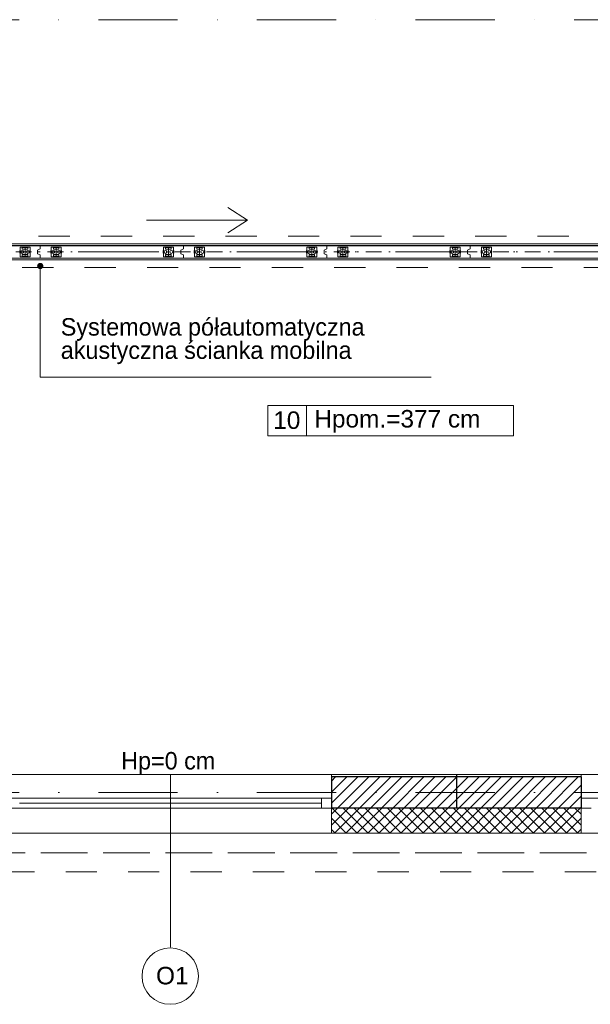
# Model space of a CAD drawing. Header units: metres. Extents: x 10441 to 19716, y -6570 to 1447.
# Tile 24 of 136: x 14881 to 15338, y -4411 to -3622. Entities that reach past the tile are written whole.
import ezdxf
from ezdxf.enums import TextEntityAlignment as Align

# ---------------------------------------------------------------- set-up
doc = ezdxf.new("R2010")
doc.units = ezdxf.units.M
doc.header["$MEASUREMENT"] = 0
for name, pattern in [('8', [0.5, 0.25, -0.25]), ('CONTINOUS', [0]), ('DASHDOT', [25.4, 12.7, -6.35, 0, -6.35])]:
    doc.linetypes.add(name, pattern=pattern)
doc.layers.get('0').update_dxf_attribs({"color": 8})
for name, color, linetype, lineweight in [('#elektryczne', 8, 'Continuous', 20), ('A_B.CIENKIE', 8, 'Continuous', 9), ('A_HACZE', 8, 'Continuous', 5), ('A_OPISY', 8, 'Continuous', 18), ('A_OSIE', 8, 'Continuous', 13), ('A_OZACZENIE DRZWI', 8, 'Continuous', 13), ('A_OZNACZENIA OKIEN', 8, 'Continuous', 13), ('A_PROJEKTOWANE ŚCIANY MUROWANE NOŚNE', 8, 'Continuous', 30), ('A_STAL CIENKIE', 8, 'Continuous', 0), ('A_STOLARKA', 8, 'Continuous', 5), ('A_TABELKI POM.', 8, 'Continuous', 20), ('A_TYNK', 8, 'Continuous', 5), ('A_WYMIARY WEWNETRZNE', 8, 'Continuous', 18)]:
    doc.layers.add(name, color=color, linetype=linetype, lineweight=lineweight)
doc.layers.add('A_OZNACZENIA WARSTW', color=8, linetype='Continuous')
doc.styles.add('ARIAL', font='arial.ttf')
doc.styles.add('m1_romans', font='romans.shx', dxfattribs={"width": 0.8})
doc.styles.add('opisy okien', font='txt', dxfattribs={"height": 15})

# ---------------------------------------------------------------- blocks, each defined once
blk = doc.blocks.new('_Dot')
at = {"color": 0, "linetype": 'ByBlock', "lineweight": -2}
blk.add_line((-0.5, 0), (-1, 0), dxfattribs=at)
at = {"color": 0, "linetype": 'ByBlock', "const_width": 0.5}
blk.add_lwpolyline([(-0.25, 0, 1), (0.25, 0, 1)], format="xyb", close=True, dxfattribs=at)
blk = doc.blocks.new('dwgobject_-16219454_1YUW54W')
for p, q in [((-40, 11.5), (-42, 11.5)), ((-42, -11.5), (-42, 11.5)), ((0, 34.9), (0, -34.9)), ((40, 11.5), (42, 11.5)), ((42, -11.5), (42, 11.5)), ((-40, -11.5), (-42, -11.5)), ((40, -11.5), (42, -11.5))]:
    blk.add_line(p, q)
at = {"flags": 128}
blk.add_lwpolyline([(40, -39), (40, 39), (-40, 39), (-40, -39)], close=True, dxfattribs=at)
for points in [[(22.5, 22.9, -0.414214), (21.5, 21.9), (-21.5, 21.9, -0.414214), (-22.5, 22.9), (-22.5, 33.9, -0.414214), (-21.5, 34.9), (21.5, 34.9, -0.414214), (22.5, 33.9)], [(22.5, -22.9, 0.414214), (21.5, -21.9), (-21.5, -21.9, 0.414214), (-22.5, -22.9), (-22.5, -33.9, 0.414214), (-21.5, -34.9), (21.5, -34.9, 0.414214), (22.5, -33.9)]]:
    blk.add_lwpolyline(points, format="xyb", close=True, dxfattribs=at)
for centre in [(-23, 0), (23, 0)]:
    blk.add_circle(centre, 12)
blk = doc.blocks.new('GeometrySelector_1YUW54W2')
blk.add_blockref('dwgobject_-16219454_1YUW54W', (0, 0))
blk = doc.blocks.new('co_panel_parts_moveo_trackroller_r_1YUW54W3')
blk.add_blockref('GeometrySelector_1YUW54W2', (0, 0, -3619))
blk = doc.blocks.new('dwgobject_-16219539_1YUW54W')
for p, q in [((-500, 50), (500, 50)), ((500, -50), (-500, -50))]:
    blk.add_line(p, q)
blk = doc.blocks.new('GeometrySelector_1YUW54W3')
blk.add_blockref('dwgobject_-16219539_1YUW54W', (0, 0))
blk = doc.blocks.new('dwgobject_-16219532_1YUW54W')
blk.add_lwpolyline([(0, -50), (0, -24.40983), (20, -14.40983), (20, 14.40983), (0, 24.40983), (0, 50)])
blk = doc.blocks.new('GeometrySelector_1YUW54W5')
blk.add_blockref('dwgobject_-16219532_1YUW54W', (0, 0))
blk = doc.blocks.new('co_panel_parts_moveo_trackroller_r_1YUW54W4')
blk.add_blockref('GeometrySelector_1YUW54W2', (0, 0, -3619))
blk = doc.blocks.new('co_panel_parts_moveo_trackroller_r_1YUW54W5')
blk.add_blockref('GeometrySelector_1YUW54W2', (0, 0, -3619))
blk = doc.blocks.new('dwgobject_-16219535_1YUW54W')
blk.add_lwpolyline([(0, -50), (0, -24.40983), (20, -14.40983), (20, 14.40983), (0, 24.40983), (0, 50)])
blk = doc.blocks.new('GeometrySelector_1YUW54W4')
blk.add_blockref('dwgobject_-16219535_1YUW54W', (0, 0))
blk = doc.blocks.new('co_panel_parts_moveo_trackroller_r_1YUW54W6')
blk.add_blockref('GeometrySelector_1YUW54W2', (0, 0, -3619))
blk = doc.blocks.new('co_panel_parts_moveo_trackroller_r_1YUW54W7')
blk.add_blockref('GeometrySelector_1YUW54W2', (0, 0, -3619))
blk = doc.blocks.new('co_panel_parts_moveo_trackroller_r_1YUW54W8')
blk.add_blockref('GeometrySelector_1YUW54W2', (0, 0, -3619))
blk = doc.blocks.new('co_panel_parts_moveo_trackroller_r_1YUW54W9')
blk.add_blockref('GeometrySelector_1YUW54W2', (0, 0, -3619))
blk = doc.blocks.new('co_panel_parts_moveo_trackroller_r_1YUW54W10')
blk.add_blockref('GeometrySelector_1YUW54W2', (0, 0, -3619))
blk = doc.blocks.new('podkład')
at = {"color": 8, "linetype": 'DASHDOT'}
blk.add_line((11192.75, -1563.2, 0.1), (10473.25, -1563.2, 0.1), dxfattribs=at)
at = {"layer": 'A_B.CIENKIE', "color": 8, "linetype": 'Continuous'}
for p, q in [((10881.34, -1537.82), (10865.42, -1527.7)), ((10800.31, -1537.82), (10881.34, -1537.82)), ((10881.34, -1537.82), (10865.42, -1547.95))]:
    blk.add_line(p, q, dxfattribs=at)
at = {"layer": 'A_B.CIENKIE', "color": 8, "linetype": '8', "ltscale": 100}
for p, q in [((11388.8, -1550.7), (10459.16, -1550.7)), ((11375.8, -1575.7), (10462.86, -1575.7))]:
    blk.add_line(p, q, dxfattribs=at)
at = {"layer": 'A_B.CIENKIE', "color": 8, "linetype": '8', "ltscale": 50}
blk.add_line((10690.6, -2044.7), (11260.6, -2044.7), dxfattribs=at)
at = {"layer": 'A_HACZE', "color": 8, "linetype": 'Continuous'}
for p, q in [((10969.64, -1983.7), (10948.6, -2004.74)), ((10960.8, -1983.7), (10948.6, -1995.9)), ((10951.96, -1983.7), (10948.6, -1987.06)), ((10978.48, -1983.7), (10953.48, -2008.7)), ((10987.32, -1983.7), (10962.32, -2008.7)), ((10996.16, -1983.7), (10971.16, -2008.7)), ((11005, -1983.7), (10980, -2008.7)), ((11013.83, -1983.7), (10988.83, -2008.7)), ((11022.67, -1983.7), (10997.67, -2008.7)), ((11031.51, -1983.7), (11006.51, -2008.7)), ((11040.35, -1983.7), (11015.35, -2008.7)), ((11049.19, -1983.7), (11024.19, -2008.7)), ((11058.03, -1983.7), (11033.03, -2008.7)), ((11066.87, -1983.7), (11041.87, -2008.7)), ((11075.71, -1983.7), (11050.71, -2008.7)), ((11084.54, -1983.7), (11059.54, -2008.7)), ((11093.38, -1983.7), (11068.38, -2008.7)), ((11102.22, -1983.7), (11077.22, -2008.7)), ((11111.06, -1983.7), (11086.06, -2008.7)), ((11119.9, -1983.7), (11094.9, -2008.7)), ((11128.74, -1983.7), (11103.74, -2008.7)), ((11137.58, -1983.7), (11112.58, -2008.7)), ((11146.42, -1983.7), (11121.42, -2008.7)), ((11148.6, -1990.35), (11130.26, -2008.7)), ((11148.6, -1999.19), (11139.09, -2008.7)), ((10962.32, -2008.7), (10948.6, -2022.41)), ((10953.48, -2008.7), (10948.6, -2013.58)), ((10969.21, -2028.7), (10949.21, -2008.7)), ((10971.16, -2008.7), (10951.16, -2028.7)), ((10978.04, -2028.7), (10958.04, -2008.7)), ((10980, -2008.7), (10960, -2028.7)), ((10986.88, -2028.7), (10966.88, -2008.7)), ((10988.84, -2008.7), (10968.84, -2028.7)), ((10995.72, -2028.7), (10975.72, -2008.7)), ((10997.68, -2008.7), (10977.68, -2028.7)), ((11004.56, -2028.7), (10984.56, -2008.7)), ((11006.51, -2008.7), (10986.51, -2028.7)), ((11013.4, -2028.7), (10993.4, -2008.7)), ((11015.35, -2008.7), (10995.35, -2028.7)), ((11022.24, -2028.7), (11002.24, -2008.7)), ((11024.19, -2008.7), (11004.19, -2028.7)), ((11031.08, -2028.7), (11011.08, -2008.7)), ((11033.03, -2008.7), (11013.03, -2028.7)), ((11039.92, -2028.7), (11019.92, -2008.7)), ((11041.87, -2008.7), (11021.87, -2028.7)), ((11048.75, -2028.7), (11028.75, -2008.7)), ((11050.71, -2008.7), (11030.71, -2028.7)), ((11057.59, -2028.7), (11037.59, -2008.7)), ((11059.55, -2008.7), (11039.55, -2028.7)), ((11066.43, -2028.7), (11046.43, -2008.7)), ((11068.39, -2008.7), (11048.39, -2028.7)), ((11075.27, -2028.7), (11055.27, -2008.7)), ((11077.22, -2008.7), (11057.22, -2028.7)), ((11084.11, -2028.7), (11064.11, -2008.7)), ((11086.06, -2008.7), (11066.06, -2028.7)), ((11092.95, -2028.7), (11072.95, -2008.7)), ((11094.9, -2008.7), (11074.9, -2028.7)), ((11101.79, -2028.7), (11081.79, -2008.7)), ((11103.74, -2008.7), (11083.74, -2028.7)), ((11110.63, -2028.7), (11090.63, -2008.7)), ((11112.58, -2008.7), (11092.58, -2028.7)), ((11119.47, -2028.7), (11099.47, -2008.7)), ((11121.42, -2008.7), (11101.42, -2028.7)), ((11128.3, -2028.7), (11108.3, -2008.7)), ((11130.26, -2008.7), (11110.26, -2028.7)), ((11137.14, -2028.7), (11117.14, -2008.7)), ((11139.1, -2008.7), (11119.1, -2028.7)), ((11145.98, -2028.7), (11125.98, -2008.7)), ((11147.94, -2008.7), (11127.94, -2028.7)), ((11148.6, -2022.48), (11134.82, -2008.7)), ((11148.6, -2013.64), (11143.66, -2008.7)), ((11148.6, -2008.03), (11147.93, -2008.7)), ((10960.37, -2028.7), (10948.6, -2016.93)), ((11148.6, -2016.87), (11136.77, -2028.7)), ((10951.53, -2028.7), (10948.6, -2025.77)), ((11148.6, -2025.71), (11145.61, -2028.7))]:
    blk.add_line(p, q, dxfattribs=at)
at = {"layer": 'A_OPISY', "color": 8, "linetype": 'CONTINOUS', "ltscale": 0.1}
blk.add_lwpolyline([(10715.22, -1579.48), (10715.22, -1663.46), (11028.55, -1663.46)], dxfattribs=at)
at = {"layer": 'A_OSIE', "color": 8, "linetype": 'DASHDOT', "ltscale": 5}
for p, q in [((14256.99, -1377.2), (10108.73, -1377.2)), ((11698.79, -1563.2), (10108.73, -1563.2)), ((14256.99, -1996.2), (10108.73, -1996.2))]:
    blk.add_line(p, q, dxfattribs=at)
at = {"layer": 'A_OZNACZENIA OKIEN', "color": 8}
blk.add_line((10819.6, -2120.21), (10819.6, -1981.7), dxfattribs=at)
at = {"layer": 'A_OZNACZENIA WARSTW', "color": 8, "linetype": 'Continuous'}
blk.add_line((11049.12, -2008.7), (11049.12, -1981.7), dxfattribs=at)
at = {"layer": 'A_PROJEKTOWANE ŚCIANY MUROWANE NOŚNE', "color": 8}
for p, q in [((11148.6, -1983.7), (10948.6, -1983.7)), ((10948.6, -1983.7), (10948.6, -2008.7)), ((11148.6, -1983.7), (11148.6, -2008.7)), ((11148.6, -2008.7), (10948.6, -2008.7))]:
    blk.add_line(p, q, dxfattribs=at)
at = {"layer": 'A_STAL CIENKIE', "color": 8, "linetype": '8', "ltscale": 100}
for p, q in [((10470.62, -2044.7), (13910.62, -2044.7)), ((13910.62, -2059.7), (10470.62, -2059.7))]:
    blk.add_line(p, q, dxfattribs=at)
at = {"layer": 'A_STOLARKA', "color": 8}
for p, q in [((11152.75, -1556.8, 0.1), (10552.75, -1556.8, 0.1)), ((11152.75, -1558.3, 0.1), (10552.75, -1558.3, 0.1)), ((11152.75, -1558.3, 0.1), (10552.75, -1558.3, 0.1)), ((10552.75, -1558.3, 0.1), (11163.75, -1558.3, 0.1)), ((11152.75, -1556.8, 0.1), (11162.35, -1556.8, 0.1)), ((10552.75, -1568.1, 0.1), (11152.75, -1568.1, 0.1)), ((11152.75, -1568.1, 0.1), (10552.75, -1568.1, 0.1)), ((10552.75, -1568.1, 0.1), (11192.75, -1568.1, 0.1)), ((11152.75, -1569.6, 0.1), (10552.75, -1569.6, 0.1)), ((11175.15, -1569.6, 0.1), (11152.75, -1569.6, 0.1)), ((10690.6, -1981.7), (10948.6, -1981.7)), ((10948.6, -1981.7), (10948.6, -2028.7)), ((11260.6, -1981.7), (11148.6, -1981.7)), ((11148.6, -1981.7), (11148.6, -2028.7)), ((10948.6, -2000.7), (10690.6, -2000.7)), ((10940.6, -2008.7), (10940.6, -2000.7)), ((10940.6, -2000.7), (10948.6, -2000.7)), ((10948.6, -2000.7), (10948.6, -2008.7)), ((11148.6, -2000.7), (11260.6, -2000.7)), ((11156.6, -2000.7), (11148.6, -2000.7)), ((11148.6, -2000.7), (11148.6, -2008.7)), ((10940.6, -2008.7), (10690.6, -2008.7)), ((10940.6, -2004.7), (10698.6, -2004.7)), ((10948.6, -2008.7), (10940.6, -2008.7)), ((10948.6, -2008.7), (10944.6, -2008.7)), ((11148.6, -2008.7), (11152.6, -2008.7)), ((11148.6, -2008.7), (11156.6, -2008.7)), ((10948.6, -2028.7), (10690.6, -2028.7)), ((11148.6, -2028.7), (11260.6, -2028.7))]:
    blk.add_line(p, q, dxfattribs=at)
at = {"layer": 'A_TYNK', "color": 8, "linetype": 'Continuous'}
for p, q in [((11148.6, -1981.7), (10948.6, -1981.7)), ((11148.6, -2028.7), (10948.6, -2028.7)), ((11148.6, -2028.7), (10948.6, -2028.7))]:
    blk.add_line(p, q, dxfattribs=at)
at = {"layer": 'A_WYMIARY WEWNETRZNE', "color": 8, "linetype": 'Continuous'}
for p, q in [((10897.59, -1710.48), (10897.59, -1686.26)), ((10897.59, -1686.26), (11094.57, -1686.26)), ((10928.47, -1686.26), (10928.47, -1710.48)), ((11094.57, -1686.26), (11094.57, -1710.48)), ((11094.57, -1710.48), (10897.59, -1710.48))]:
    blk.add_line(p, q, dxfattribs=at)
blk.add_circle((10819.42, -2143.28), 22.63, dxfattribs=at)
at = {"layer": 'A_OPISY', "color": 8, "linetype": 'CONTINOUS', "ltscale": 0.1, "xscale": 5, "yscale": 5, "zscale": 5, "rotation": 90}
blk.add_blockref('_Dot', (10715.22, -1574.48), dxfattribs=at)
at = {"layer": 'A_STOLARKA', "color": 8, "yscale": 0.1, "zscale": 0.1}
for name, p, xscale in [('GeometrySelector_1YUW54W3', (10657.6, -1563.2), -0.1149), ('co_panel_parts_moveo_trackroller_r_1YUW54W3', (10703.05, -1563.2, 361.9), -0.1), ('GeometrySelector_1YUW54W5', (10715.05, -1563.2), -0.1), ('GeometrySelector_1YUW54W4', (10715.05, -1563.2), -0.1), ('GeometrySelector_1YUW54W3', (10772.5, -1563.2), -0.1149), ('co_panel_parts_moveo_trackroller_r_1YUW54W4', (10727.95, -1563.2, 361.9), -0.1), ('co_panel_parts_moveo_trackroller_r_1YUW54W5', (10817.95, -1563.2, 361.9), -0.1), ('GeometrySelector_1YUW54W5', (10829.95, -1563.2), -0.1), ('GeometrySelector_1YUW54W4', (10829.95, -1563.2), -0.1), ('GeometrySelector_1YUW54W3', (10887.4, -1563.2), -0.1149), ('co_panel_parts_moveo_trackroller_r_1YUW54W6', (10842.85, -1563.2, 361.9), -0.1), ('co_panel_parts_moveo_trackroller_r_1YUW54W7', (10932.85, -1563.2, 361.9), -0.1), ('GeometrySelector_1YUW54W5', (10944.85, -1563.2), -0.1), ('GeometrySelector_1YUW54W4', (10944.85, -1563.2), -0.1), ('GeometrySelector_1YUW54W3', (11002.3, -1563.2), -0.1149), ('co_panel_parts_moveo_trackroller_r_1YUW54W8', (10957.75, -1563.2, 361.9), -0.1), ('co_panel_parts_moveo_trackroller_r_1YUW54W9', (11047.75, -1563.2, 361.9), -0.1), ('GeometrySelector_1YUW54W5', (11059.75, -1563.2), -0.1), ('GeometrySelector_1YUW54W4', (11059.75, -1563.2), -0.1), ('GeometrySelector_1YUW54W3', (11117.25, -1563.2), -0.115), ('co_panel_parts_moveo_trackroller_r_1YUW54W10', (11072.75, -1563.2, 361.9), -0.1)]:
    blk.add_blockref(name, p, dxfattribs=dict(at, xscale=xscale))
at = {"layer": 'A_OPISY', "color": 8, "linetype": 'Continuous', "lineweight": 18, "style": 'opisy okien'}
for s, p in [('Systemowa półautomatyczna', (10731.67, -1630.26)), ('akustyczna ścianka mobilna', (10731.67, -1648.93))]:
    blk.add_text(s, height=14, dxfattribs=at).set_placement(p)
at = {"layer": 'A_OZACZENIE DRZWI', "color": 8, "ltscale": 0.1, "style": 'm1_romans', "width": 0.8}
for rotation, p in [(98.48606, (12735.07, -773.13)), (359.99999, (12573.8, -1012.7)), (89.99999, (11565.29, -1150.14)), (89.99999, (11872.29, -1150.14)), (89.99999, (12230.03, -1245.64)), (89.99999, (12385.87, -1249.44)), (89.99999, (11565.29, -1370.89)), (89.99999, (11872.29, -1370.89)), (89.99999, (12230.03, -1370.89)), (89.99999, (12389.3, -1370.89)), (89.99999, (11748.79, -1556.15)), (89.99999, (11986.6, -1556.15)), (89.99999, (12389.3, -1556.15)), (359.99999, (12235.05, -1664.2)), (359.99999, (12235.05, -1880.2)), (89.99999, (11745.78, -2001.94))]:
    blk.add_attdef('SZEROKOSC', text='', height=10, rotation=rotation, dxfattribs=at).set_placement(p, align=Align.BOTTOM_CENTER)
for rotation, p in [(98.48606, (12738.56, -773.47)), (359.99999, (12572.95, -1016.09)), (89.99999, (11568.68, -1150.99)), (89.99999, (11875.68, -1150.99)), (89.99999, (12233.42, -1246.49)), (89.99999, (12389.27, -1250.29)), (89.99999, (11568.68, -1371.74)), (89.99999, (11875.68, -1371.74)), (89.99999, (12233.42, -1371.74)), (89.99999, (12392.69, -1371.74)), (89.99999, (11752.19, -1557)), (89.99999, (11990, -1557)), (89.99999, (12392.69, -1557)), (359.99999, (12234.2, -1667.59)), (359.99999, (12234.2, -1883.59)), (89.99999, (11749.18, -2002.79))]:
    blk.add_attdef('WYSOKOSC', text='', height=10, rotation=rotation, dxfattribs=at).set_placement(p, align=Align.TOP_CENTER)
at = {"layer": 'A_OZNACZENIA OKIEN', "color": 8, "linetype": 'Continuous', "lineweight": 18}
for s, style, p in [('Hpom.=377 cm', 'ARIAL', (10934.84, -1703.87)), ('Hp=0 cm', 'opisy okien', (10780.05, -1977.81)), ('O1', 'ARIAL', (10807.99, -2149.94))]:
    blk.add_text(s, height=14, dxfattribs=dict(at, style=style)).set_placement(p)
at = {"layer": 'A_OZNACZENIA OKIEN', "color": 8, "ltscale": 0.1, "style": 'm1_romans', "width": 0.8}
for rotation, p in [(278.86761, (13403.28, -587.56)), (278.86761, (13013.44, -645.27)), (278.86761, (12475.3, -724.92)), (278.86761, (12253.72, -757.72)), (0.00001, (14011.09, -903.42)), (278.86761, (11051.11, -935.72)), (278.86761, (10670.26, -992.09)), (0.00001, (14011.09, -1578.09)), (89.99999, (10823, -2081.55)), (89.99999, (11208, -2081.55)), (89.99999, (11974, -2081.55)), (89.99999, (13179.19, -2081.55)), (89.99999, (13543.19, -2081.55))]:
    blk.add_attdef('WYSOKOSC', text='', height=10, rotation=rotation, dxfattribs=at).set_placement(p, align=Align.TOP_CENTER)
for rotation, p in [(278.86761, (13373.71, -593.04)), (278.86761, (12983.87, -650.74)), (278.86761, (12445.73, -730.4)), (278.86761, (12224.15, -763.19)), (0.00001, (14017.48, -900.03)), (278.86761, (11021.54, -941.2)), (278.86761, (10640.69, -997.57)), (0.00001, (14017.48, -1574.7)), (89.99999, (10819.6, -2080.7)), (89.99999, (11204.6, -2080.7)), (89.99999, (11970.6, -2080.7)), (89.99999, (13175.8, -2080.7)), (89.99999, (13539.8, -2080.7))]:
    blk.add_attdef('SZEROKOSC', text='', height=10, rotation=rotation, dxfattribs=at).set_placement(p, align=Align.BOTTOM_CENTER)
at = {"layer": 'A_TABELKI POM.', "color": 8, "linetype": 'Continuous', "lineweight": 18, "style": 'ARIAL'}
blk.add_text('10', height=14, dxfattribs=at).set_placement((10901.92, -1704.98))

msp = doc.modelspace()

# ---------------------------------------------------------------- block references
at = {"layer": '#elektryczne', "color": 8, "linetype": 'Continuous', "lineweight": 18}
msp.add_blockref('podkład', (4182.37, -2244.78), dxfattribs=at)

doc.saveas('drawing.dxf')
